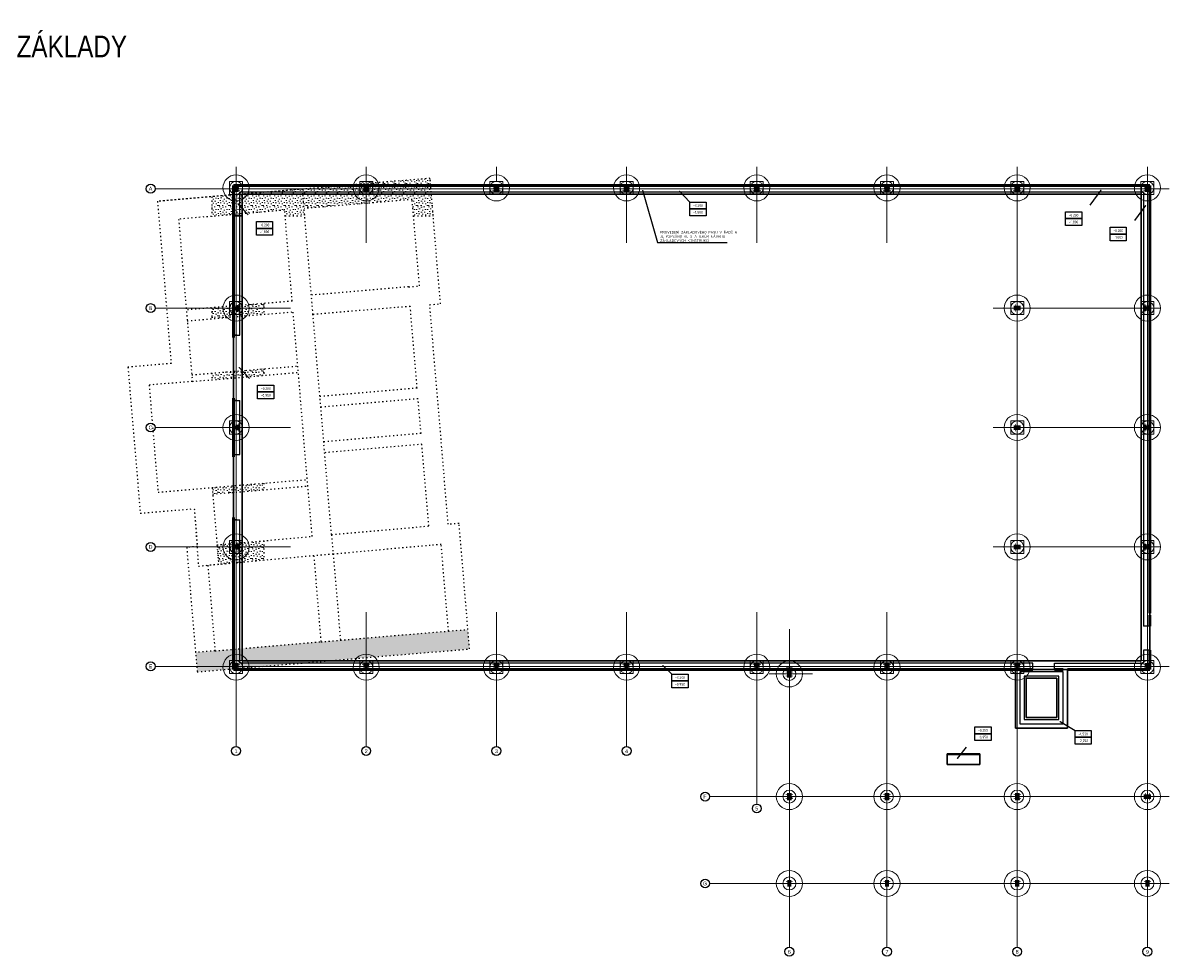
# Model space of a CAD drawing. Header units: millimetres. Extents: x -102634 to 407724, y -68883 to 155589.
# Tile 28 of 80: x 178937 to 231757, y -51825 to -8849. Entities that reach past the tile are written whole.
import ezdxf
from ezdxf.enums import TextEntityAlignment as Align
from ezdxf.lldxf.tags import DXFTag

# ---------------------------------------------------------------- set-up
doc = ezdxf.new("R2010")
doc.units = ezdxf.units.MM
doc.header["$LTSCALE"] = 20
doc.linetypes.add('BOURANI', pattern=[8.89, 2.54, -6.35])
for name, color, linetype, lineweight in [('CKBOURANI', 7, 'BOURANI', 25), ('CKDVERE_ZARUBNE_RAM', 7, 'Continuous', 25), ('CKRASTR', 7, 'DASHDOT', 18), ('CKRASTR_POPIS', 9, 'Continuous', 25), ('CKSTENY_NADROVINOU', 7, 'DASHDOT', 25), ('CKSTENY_PODROVINOU', 7, 'Continuous', 25), ('CKSTENY_REZ', 7, 'Continuous', 50), ('CKTEXTY_MALE', 8, 'Continuous', 18), ('CSPROFILY_OSY', 9, 'DASHDOT', 18), ('CSPROFILY_REZY', 7, 'Continuous', 50), ('srafy', 7, 'Continuous', 18), ('zaklady tence', 2, 'Continuous', 15), ('základy', 5, 'Continuous', 30)]:
    doc.layers.add(name, color=color, linetype=linetype, lineweight=lineweight)
doc.layers.add('CKKOTY_VYS', color=8, linetype='Continuous', lineweight=25, plot=False)
doc.styles.add('Arial', font='arial.ttf', dxfattribs={"width": 0.8})
doc.styles.get("Standard").update_dxf_attribs({"font": 'isocpeur.ttf'})
tags = doc.linetypes.add('DASHDOT', pattern=[25.4, 12.7, -6.35, 0, -6.35]).pattern_tags.tags
tags[10:11] = [DXFTag(74, 4), DXFTag(75, 0), DXFTag(340, '0'), DXFTag(46, 0.0), DXFTag(50, 0.0), DXFTag(44, 0.0), DXFTag(45, 0.0)]
tags[8:9] = [DXFTag(74, 4), DXFTag(75, 0), DXFTag(340, '0'), DXFTag(46, 0.0), DXFTag(50, 0.0), DXFTag(44, 0.0), DXFTag(45, 0.0)]
tags[6:7] = [DXFTag(74, 4), DXFTag(75, 0), DXFTag(340, '0'), DXFTag(46, 0.0), DXFTag(50, 0.0), DXFTag(44, 0.0), DXFTag(45, 0.0)]
tags[4:5] = [DXFTag(74, 4), DXFTag(75, 0), DXFTag(340, '0'), DXFTag(46, 0.0), DXFTag(50, 0.0), DXFTag(44, 0.0), DXFTag(45, 0.0)]
doc.dimstyles.new('CADKON', dxfattribs={"dimscale": 100, "dimtxt": 2.2, "dimasz": 2.5, "dimexe": 1.8, "dimexo": 5, "dimgap": 0.6, "dimtad": 1, "dimtoh": 1, "dimdsep": 46, "dimtxsty": 'Standard', "dimblk": 'OBLIQUE', "dimcen": 0.09, "dimclrd": 256, "dimclre": 256, "dimclrt": 256, "dimadec": 1, "dimazin": 2, "dimtfac": 1, "dimtdec": 4, "dimtofl": 0, "dimtmove": 2, "dimatfit": 3, "dimfxl": 1, "dimtolj": 1, "dimtzin": 0, "dimarcsym": 0})
doc.dimstyles.new('CADKON$7', dxfattribs={"dimscale": 100, "dimtxt": 2.5, "dimasz": 2.5, "dimexe": 1.8, "dimexo": 5, "dimgap": 0.6, "dimtad": 1, "dimrnd": 1, "dimtxsty": 'Standard', "dimblk1": 'OBLIQUE', "dimblk2": 'OBLIQUE', "dimsah": 1, "dimcen": 2.5, "dimadec": 1, "dimazin": 2, "dimtfac": 1, "dimtdec": 4, "dimtix": 1, "dimtmove": 0, "dimatfit": 3, "dimldrblk": 'DOTSMALL', "dimfxl": 5, "dimfxlon": 1, "dimtfill": 1, "dimtolj": 1, "dimarcsym": 0})
pattern_1 = [(0, (20.3, 10.16), (0, 508), [0, -508]), (0, (182.9, 20.3), (0, 508), [0, -508]), (0, (91.44, 132.1), (0, 508), [0, -508]), (0, (203.2, 213.36), (0, 508), [0, -508]), (0, (71.1, 243.84), (0, 508), [0, -508]), (0, (111.76, 365.76), (0, 508), [0, -508]), (0, (40.64, 457.2), (0, 508), [0, -508]), (0, (203.2, 447.04), (0, 508), [0, -508]), (0, (325.1, 467.36), (0, 508), [0, -508]), (0, (386.1, 345.44), (0, 508), [0, -508]), (0, (487.7, 335.3), (0, 508), [0, -508]), (0, (487.7, 152.4), (0, 508), [0, -508]), (0, (396.24, 91.44), (0, 508), [0, -508]), (0, (254, 121.9), (0, 508), [0, -508]), (0, (345.44, 213.36), (0, 508), [0, -508]), (0, (254, 304.8), (0, 508), [0, -508]), (0, (467.36, 20.3), (0, 508), [0, -508])]

# ---------------------------------------------------------------- blocks, each defined once
blk = doc.blocks.new('_OBLIQUE')
at = {"color": 0, "linetype": 'ByBlock', "transparency": 33554687}
blk.add_line((-0.5, -0.5), (0.5, 0.5), dxfattribs=at)
blk = doc.blocks.new('AB2DFOUND_FOOT')
at = {"transparency": 33554687}
blk.add_lwpolyline([(-3, -2.5), (-3, 0), (3, 0), (3, -2.5), (-3, -2.5)], dxfattribs=at)
blk = doc.blocks.new('AB2DFOUND_HEAD')
at = {"transparency": 33554687}
blk.add_lwpolyline([(-3, 0), (-3, 2.5), (3, 2.5), (3, 0), (-3, 0)], dxfattribs=at)
blk = doc.blocks.new('CK_S_EXT_HEAHEA240')
at = {"transparency": 33554687}
for p, q in [((-120, 115), (120, 115)), ((-120, 115), (-120, 103)), ((-120, 103), (-24.75, 103)), ((-3.75, -82), (-3.75, 82)), ((3.75, -82), (3.75, 82)), ((120, 103), (24.75, 103)), ((120, 115), (120, 103)), ((-120, -115), (-120, -103)), ((-120, -103), (-24.75, -103)), ((-120, -115), (120, -115)), ((120, -103), (24.75, -103)), ((120, -115), (120, -103))]:
    blk.add_line(p, q, dxfattribs=at)
for centre, start, end in [((-24.75, 82), 0, 90), ((24.75, 82), 90, 180), ((-24.75, -82), 270, 0), ((24.75, -82), 180, 270)]:
    blk.add_arc(centre, 21, start, end, dxfattribs=at)
blk = doc.blocks.new('CK_S_EXT_HEAHEA200')
at = {"transparency": 33554687}
for p, q in [((-100, 95), (100, 95)), ((-100, 95), (-100, 85)), ((-100, 85), (-21.25, 85)), ((-3.25, -67), (-3.25, 67)), ((3.25, -67), (3.25, 67)), ((100, 85), (21.25, 85)), ((100, 95), (100, 85)), ((-100, -95), (-100, -85)), ((-100, -85), (-21.25, -85)), ((-100, -95), (100, -95)), ((100, -85), (21.25, -85)), ((100, -95), (100, -85))]:
    blk.add_line(p, q, dxfattribs=at)
for centre, start, end in [((-21.25, 67), 0, 90), ((21.25, 67), 90, 180), ((-21.25, -67), 270, 0), ((21.25, -67), 180, 270)]:
    blk.add_arc(centre, 18, start, end, dxfattribs=at)
blk = doc.blocks.new('CK_S_EXT_HEAHEA180')
at = {"transparency": 33554687}
for p, q in [((-90, 85.5), (90, 85.5)), ((-90, 85.5), (-90, 76)), ((-90, 76), (-18, 76)), ((-3, -61), (-3, 61)), ((3, -61), (3, 61)), ((90, 76), (18, 76)), ((90, 85.5), (90, 76)), ((-90, -85.5), (-90, -76)), ((-90, -76), (-18, -76)), ((-90, -85.5), (90, -85.5)), ((90, -76), (18, -76)), ((90, -85.5), (90, -76))]:
    blk.add_line(p, q, dxfattribs=at)
for centre, start, end in [((-18, 61), 0, 90), ((18, 61), 90, 180), ((-18, -61), 270, 0), ((18, -61), 180, 270)]:
    blk.add_arc(centre, 15, start, end, dxfattribs=at)

msp = doc.modelspace()

# ---------------------------------------------------------------- hatches: boundary and pattern name
at = {"layer": 'srafy', "transparency": 33554661}
h = msp.add_hatch(dxfattribs=at)
h.set_pattern_fill('STIPPLE', color=256, scale=20, style=0)
h.set_pattern_definition(pattern_1)
h.paths.add_polyline_path([(196875, -16978), (196939, -17732), (197842, -17732), (197697, -16005), (191817, -16500), (191837, -16732), (191893, -17397)])
h = msp.add_hatch(dxfattribs=at)
h.set_pattern_fill('STIPPLE', color=256, scale=20, style=0)
h.set_pattern_definition(pattern_1)
edge = h.paths.add_edge_path()
edge.add_arc((188757, -16447), 600, 215.9917, 258.463, ccw=False)
edge.add_line((188271, -16799), (187637, -16853))
edge.add_line((187637, -16853), (187637, -17756))
edge.add_line((187637, -17756), (188637, -17672))
edge.add_line((188637, -17672), (188637, -17034))
edge = h.paths.add_edge_path()
edge.add_arc((188757, -16447), 600, 258.463, 270, ccw=False)
edge.add_line((188637, -17034), (188637, -17672))
edge.add_line((188637, -17672), (188757, -17661))
edge.add_line((188757, -17661), (188757, -17047))
edge = h.paths.add_edge_path()
edge.add_line((188757, -17047), (188757, -17661))
edge.add_line((188757, -17661), (188937, -17646))
edge.add_line((188937, -17646), (188937, -17282))
edge.add_line((188937, -17282), (188937, -17019))
edge.add_arc((188757, -16447), 600, 270, 287.4576, ccw=False)
edge = h.paths.add_edge_path(flags=16)
edge.add_arc((188846, -17187), 12.5, 133.4909, 313.4909)
edge.add_arc((188846, -17187), 12.5, 313.4909, 493.4909)
edge = h.paths.add_edge_path()
edge.add_line((188937, -17019), (188937, -17282))
edge.add_line((188937, -17282), (189037, -17387))
edge.add_line((189037, -17387), (189037, -16977))
edge.add_arc((188757, -16447), 600, 287.4576, 297.8181, ccw=False)
edge = h.paths.add_edge_path()
edge.add_line((189037, -16977), (189037, -17387))
edge.add_line((189037, -17387), (189257, -17619))
edge.add_line((189257, -17619), (190996, -17473))
edge.add_line((190996, -17473), (191018, -17732))
edge.add_line((191018, -17732), (191921, -17732))
edge.add_line((191921, -17732), (191893, -17397))
edge.add_line((191893, -17397), (191837, -16732))
edge.add_line((191837, -16732), (189285, -16732))
edge.add_arc((188757, -16447), 600, 297.8181, 331.6406, ccw=False)
h.paths.add_polyline_path([(189037, -17387), (188937, -17282), (188937, -17646), (189037, -17638)])
h.paths.add_polyline_path([(189037, -17387), (189037, -17638), (189257, -17619)])
edge = h.paths.add_edge_path()
edge.add_line((191828, -16632), (190261, -16632))
edge.add_line((190261, -16632), (189294, -16713))
edge.add_arc((188757, -16447), 600, 331.6406, 333.6382, ccw=False)
edge.add_line((189285, -16732), (191837, -16732))
edge.add_line((191837, -16732), (191828, -16632))
h.paths.add_polyline_path([(191828, -16632), (191817, -16500), (190261, -16632)])
h.paths.add_polyline_path([(187541, -17197), (187541, -16867), (187706, -16867), (187706, -17197)], flags=24)
h = msp.add_hatch(dxfattribs=at)
h.set_pattern_fill('STIPPLE', color=256, scale=20, style=0)
h.set_pattern_definition(pattern_1)
edge = h.paths.add_edge_path()
edge.add_line((189074, -16732), (188937, -16743))
edge.add_line((188937, -16743), (188937, -17019))
edge.add_arc((188757, -16447), 600, 287.4576, 297.8181)
edge.add_arc((188757, -16447), 600, 297.8181, 331.6406)
edge.add_line((189285, -16732), (189074, -16732))
edge = h.paths.add_edge_path()
edge.add_line((188937, -17019), (188937, -16743))
edge.add_line((188937, -16743), (188757, -16758))
edge.add_line((188757, -16758), (188757, -17047))
edge.add_arc((188757, -16447), 600, 270, 287.4576)
edge = h.paths.add_edge_path()
edge.add_line((188757, -16758), (188637, -16768))
edge.add_line((188637, -16768), (188637, -17034))
edge.add_arc((188757, -16447), 600, 258.463, 270)
edge.add_line((188757, -17047), (188757, -16758))
edge = h.paths.add_edge_path()
edge.add_line((188637, -16768), (188271, -16799))
edge.add_arc((188757, -16447), 600, 215.9917, 258.463)
edge.add_line((188637, -17034), (188637, -16768))
h = msp.add_hatch(dxfattribs=at)
h.set_pattern_fill('STIPPLE', color=256, scale=20, style=0)
h.set_pattern_definition(pattern_1)
h.paths.add_polyline_path([(190037, -21769), (187637, -21971), (187637, -22472), (190037, -22270)])
h = msp.add_hatch(dxfattribs=at)
h.set_pattern_fill('STIPPLE', color=256, scale=20, style=0)
h.set_pattern_definition(pattern_1)
h.paths.add_polyline_path([(187637, -24981), (187637, -25282), (190037, -25080), (190037, -24779)])
h = msp.add_hatch(dxfattribs=at)
h.set_pattern_fill('STIPPLE', color=256, scale=20, style=0)
h.set_pattern_definition(pattern_1)
h.paths.add_polyline_path([(190037, -30348), (190037, -30047), (187657, -30248), (187682, -30547)])
h.paths.add_polyline_path([(190037, -32696), (187881, -32889), (187682, -30547), (187657, -30248), (187954, -33783), (187955, -33786), (190037, -33600)])
h = msp.add_hatch(dxfattribs=at)
h.set_pattern_fill('STIPPLE', color=256, scale=20, style=0)
h.set_pattern_definition(pattern_1)
h.paths.add_polyline_path([(192673, -37357), (192673, -37352), (187788, -37764), (186891, -37839), (186967, -38736), (199522, -37678), (199447, -36782), (198550, -36857), (193569, -37277)])

# ---------------------------------------------------------------- linework, layer by layer
at = {"layer": 'CKBOURANI'}
for p, q in [((187637, -16853), (187637, -17756)), ((190996, -17473), (186113, -17884)), ((186113, -17884), (186743, -25358)), ((191349, -21658), (190996, -17473)), ((191018, -17732), (191921, -17732)), ((196939, -17732), (197842, -17732)), ((196713, -21005), (192229, -21383)), ((191349, -21658), (186466, -22069)), ((186508, -22568), (191391, -22156)), ((187637, -21971), (187637, -22472)), ((190037, -21769), (190037, -22270)), ((192264, -32497), (191391, -22156)), ((196788, -21902), (192305, -22280)), ((197102, -25664), (196788, -21902)), ((186718, -25059), (191601, -24647)), ((190037, -24779), (190037, -25080)), ((186743, -25358), (191627, -24946)), ((187637, -24981), (187637, -25282)), ((186743, -25358), (184750, -25526)), ((184750, -25526), (185166, -30458)), ((197102, -25664), (192620, -26053)), ((197145, -26162), (192663, -26551)), ((197284, -27756), (197145, -26162)), ((197284, -27756), (192802, -28145)), ((197327, -28254), (192845, -28644)), ((187657, -30248), (192043, -29878)), ((190037, -30047), (190037, -30348)), ((185166, -30458), (187657, -30248)), ((187657, -30248), (187881, -32889)), ((187682, -30547), (192068, -30177)), ((187881, -32889), (192264, -32497)), ((190037, -32696), (190037, -33600)), ((193160, -32417), (193569, -37277)), ((197711, -32914), (193236, -33314)), ((193236, -33314), (187950, -33786)), ((192339, -33394), (192673, -37357)), ((198550, -36857), (199447, -36782)), ((192673, -37357), (193569, -37277)), ((187788, -37764), (186891, -37839))]:
    msp.add_line(p, q, dxfattribs=at)
msp.add_lwpolyline([(184344, -31430), (186835, -31221), (186982, -32964), (186484, -33006), (186967, -38736), (199522, -37678), (199035, -31899), (198537, -31941), (197685, -21827), (198183, -21785), (197697, -16005), (185141, -17063), (185771, -24536), (183778, -24704)], close=True, dxfattribs=at)
for points in [[(191837, -16732), (191817, -16500), (185141, -17063), (185771, -24536), (183778, -24704), (184344, -31430), (186835, -31221), (187024, -33865), (189037, -33686)], [(192305, -22280), (191837, -16732)], [(196713, -21005), (197211, -20963), (196875, -16978), (191893, -17397)], [(190996, -17473), (186113, -17884), (186743, -25358), (184750, -25526), (185166, -30458), (187657, -30248), (187955, -33786), (187456, -33828), (187788, -37764), (192673, -37352)], [(193160, -32417), (192305, -22280)], [(193160, -32417), (197640, -32016), (197323, -28255)], [(193569, -37277), (198550, -36857), (198214, -32871), (197716, -32913)]]:
    msp.add_lwpolyline(points, dxfattribs=at)
at = {"layer": 'CKDVERE_ZARUBNE_RAM'}
for p, q in [((188797, -23232), (188647, -23232)), ((188797, -26232), (188647, -26232)), ((188797, -31732), (188647, -31732))]:
    msp.add_line(p, q, dxfattribs=at)
at = {"layer": 'CKRASTR'}
for p, q in [((188757, -42174), (188757, -15482)), ((194757, -18982), (194757, -15482)), ((200757, -16147), (200757, -15482)), ((206757, -18982), (206757, -15482)), ((212757, -18982), (212757, -15482)), ((218757, -18982), (218757, -15482)), ((224757, -51417), (224757, -15482)), ((230757, -51417), (230757, -15482)), ((185027, -16482), (231757, -16482)), ((185027, -21982), (191264, -21982)), ((223654, -21982), (231380, -21982)), ((185027, -27482), (191264, -27482)), ((223654, -27482), (231380, -27482)), ((185027, -32982), (191264, -32982)), ((223654, -32982), (231380, -32982)), ((194757, -42174), (194757, -35982)), ((200757, -42174), (200757, -35982)), ((206757, -42174), (206757, -35982)), ((212757, -44823), (212757, -35982)), ((218757, -51417), (218757, -35982)), ((214257, -51417), (214257, -36774)), ((185027, -38482), (231757, -38482)), ((213327, -38832), (215323, -38832)), ((210583, -44482), (231757, -44482)), ((210583, -48482), (231757, -48482))]:
    msp.add_line(p, q, dxfattribs=at)
at = {"layer": 'CKRASTR_POPIS'}
for centre in [(184823, -16482), (184823, -21982), (184823, -27482), (184823, -32982), (184823, -38482), (188757, -42378), (194757, -42378), (200757, -42378), (206757, -42378), (210379, -44482), (212757, -45027), (210379, -48482), (214257, -51621), (218757, -51621), (224757, -51621), (230757, -51621)]:
    msp.add_circle(centre, 204, dxfattribs=at)
at = {"layer": 'CKSTENY_NADROVINOU'}
for p, q in [((188937, -16632), (230577, -16632)), ((188937, -23232), (188937, -16632)), ((230577, -16632), (230577, -36632)), ((188637, -23232), (188937, -23232)), ((188637, -26232), (188937, -26232)), ((188937, -28732), (188937, -26232)), ((188637, -28732), (188937, -28732)), ((188637, -31732), (188937, -31732)), ((188937, -38332), (188937, -31732)), ((230877, -36632), (230577, -36632)), ((230877, -37732), (230577, -37732)), ((230577, -37732), (230577, -38332)), ((225477, -38332), (188937, -38332)), ((225477, -38632), (225477, -38332)), ((226477, -38332), (230577, -38332)), ((226477, -38632), (226477, -38332)), ((224877, -38732), (224877, -41132)), ((226877, -38732), (224877, -38732)), ((225077, -38932), (225077, -40932)), ((226677, -38932), (225077, -38932)), ((226477, -38632), (225477, -38632)), ((226677, -40932), (226677, -38932)), ((226877, -41132), (226877, -38732)), ((224877, -41132), (226877, -41132)), ((225077, -40932), (226677, -40932)), ((221537, -42537), (223037, -42537))]:
    msp.add_line(p, q, dxfattribs=at)
at = {"layer": 'CKSTENY_PODROVINOU'}
for p, q in [((230877, -36132), (230877, -36032)), ((214367, -44577), (214367, -44477))]:
    msp.add_line(p, q, dxfattribs=at)
at = {"layer": 'CKSTENY_PODROVINOU', "color": 0, "linetype": 'Continuous'}
for p, q in [((226877, -38632), (227077, -38632)), ((224777, -44577), (224877, -44577))]:
    msp.add_line(p, q, dxfattribs=at)
at = {"layer": 'CKSTENY_REZ'}
for p, q in [((230877, -16332), (188637, -16332)), ((188637, -16332), (188637, -23332)), ((230877, -36032), (230877, -16332)), ((188637, -26132), (188637, -28832)), ((188637, -31632), (188637, -38632)), ((230877, -36632), (230877, -36132)), ((230877, -38632), (230877, -37732)), ((188637, -38632), (225477, -38632)), ((226477, -38632), (226877, -38632)), ((227077, -38632), (230877, -38632))]:
    msp.add_line(p, q, dxfattribs=at)
at = {"layer": 'CSPROFILY_OSY'}
for p, q in [((188757, -16287), (188757, -16572)), ((194757, -16287), (194757, -16572)), ((200757, -16287), (200757, -16572)), ((206757, -16287), (206757, -16572)), ((212757, -16287), (212757, -16572)), ((218757, -16287), (218757, -16572)), ((224757, -16287), (224757, -16572)), ((230757, -16287), (230757, -16572)), ((188887, -16447), (188627, -16447)), ((194887, -16447), (194627, -16447)), ((200887, -16447), (200627, -16447)), ((206887, -16447), (206627, -16447)), ((212887, -16447), (212627, -16447)), ((218887, -16447), (218627, -16447)), ((224887, -16447), (224627, -16447)), ((230887, -16447), (230627, -16447)), ((188632, -21982), (188882, -21982)), ((188757, -21852), (188757, -22112)), ((224862, -21982), (224652, -21982)), ((224757, -22092), (224757, -21872)), ((230632, -21982), (230882, -21982)), ((230757, -21852), (230757, -22112)), ((188757, -27352), (188757, -27612)), ((224757, -27592), (224757, -27372)), ((230757, -27352), (230757, -27612)), ((188632, -27482), (188882, -27482)), ((224862, -27482), (224652, -27482)), ((230632, -27482), (230882, -27482)), ((188632, -32982), (188882, -32982)), ((188757, -32852), (188757, -33112)), ((224862, -32982), (224652, -32982)), ((224757, -33092), (224757, -32872)), ((230632, -32982), (230882, -32982)), ((230757, -32852), (230757, -33112)), ((188887, -38517), (188627, -38517)), ((188757, -38392), (188757, -38642)), ((194887, -38517), (194627, -38517)), ((194757, -38392), (194757, -38642)), ((200887, -38517), (200627, -38517)), ((200757, -38392), (200757, -38642)), ((206887, -38517), (206627, -38517)), ((206757, -38392), (206757, -38642)), ((212887, -38517), (212627, -38517)), ((212757, -38392), (212757, -38642)), ((218887, -38517), (218627, -38517)), ((218757, -38392), (218757, -38642)), ((224887, -38517), (224627, -38517)), ((224757, -38392), (224757, -38642)), ((230887, -38517), (230627, -38517)), ((230757, -38392), (230757, -38642)), ((214147, -38832), (214367, -38832)), ((214257, -38937), (214257, -38727)), ((214147, -44482), (214367, -44482)), ((214257, -44587), (214257, -44377)), ((218647, -44482), (218867, -44482)), ((218757, -44587), (218757, -44377)), ((224647, -44482), (224867, -44482)), ((224757, -44587), (224757, -44377)), ((230862, -44482), (230652, -44482)), ((230757, -44592), (230757, -44372)), ((214257, -48577), (214257, -48386)), ((218657, -48482), (218857, -48482)), ((218757, -48577), (218757, -48386)), ((224657, -48482), (224857, -48482)), ((224757, -48577), (224757, -48386)), ((230657, -48482), (230857, -48482)), ((230757, -48577), (230757, -48386))]:
    msp.add_line(p, q, dxfattribs=at)
at = {"layer": 'zaklady tence'}
for points in [[(188457, -16147), (189057, -16147), (189057, -16747), (188457, -16747)], [(194457, -16147), (195057, -16147), (195057, -16747), (194457, -16747)], [(200457, -16147), (201057, -16147), (201057, -16747), (200457, -16747)], [(206457, -16147), (207057, -16147), (207057, -16747), (206457, -16747)], [(212457, -16147), (213057, -16147), (213057, -16747), (212457, -16747)], [(218457, -16147), (219057, -16147), (219057, -16747), (218457, -16747)], [(224457, -16147), (225057, -16147), (225057, -16747), (224457, -16747)], [(230457, -16147), (231057, -16147), (231057, -16747), (230457, -16747)], [(188457, -21682), (189057, -21682), (189057, -22282), (188457, -22282)], [(224457, -21682), (225057, -21682), (225057, -22282), (224457, -22282)], [(230457, -21682), (231057, -21682), (231057, -22282), (230457, -22282)], [(188457, -27182), (189057, -27182), (189057, -27782), (188457, -27782)], [(224457, -27182), (225057, -27182), (225057, -27782), (224457, -27782)], [(230457, -27182), (231057, -27182), (231057, -27782), (230457, -27782)], [(188457, -32682), (189057, -32682), (189057, -33282), (188457, -33282)], [(224457, -32682), (225057, -32682), (225057, -33282), (224457, -33282)], [(230457, -32682), (231057, -32682), (231057, -33282), (230457, -33282)], [(188457, -38217), (189057, -38217), (189057, -38817), (188457, -38817)], [(194457, -38217), (195057, -38217), (195057, -38817), (194457, -38817)], [(200457, -38217), (201057, -38217), (201057, -38817), (200457, -38817)], [(206457, -38217), (207057, -38217), (207057, -38817), (206457, -38817)], [(212457, -38217), (213057, -38217), (213057, -38817), (212457, -38817)], [(218457, -38217), (219057, -38217), (219057, -38817), (218457, -38817)], [(224457, -38217), (225057, -38217), (225057, -38817), (224457, -38817)], [(230457, -38217), (231057, -38217), (231057, -38817), (230457, -38817)]]:
    msp.add_lwpolyline(points, close=True, dxfattribs=at)
for centre, radius in [((188757, -16447), 600), ((188757, -16447), 300), ((194757, -16447), 600), ((194757, -16447), 300), ((200757, -16447), 600), ((200757, -16447), 300), ((206757, -16447), 600), ((206757, -16447), 300), ((212757, -16447), 600), ((212757, -16447), 300), ((218757, -16447), 600), ((218757, -16447), 300), ((224757, -16447), 600), ((224757, -16447), 300), ((230757, -16447), 600), ((230757, -16447), 300), ((188757, -21982), 600), ((224757, -21982), 600), ((230757, -21982), 600), ((188757, -21982), 300), ((224757, -21982), 300), ((230757, -21982), 300), ((188757, -27482), 600), ((224757, -27482), 600), ((230757, -27482), 600), ((188757, -27482), 300), ((224757, -27482), 300), ((230757, -27482), 300), ((188757, -32982), 600), ((188757, -32982), 300), ((224757, -32982), 600), ((224757, -32982), 300), ((230757, -32982), 600), ((230757, -32982), 300), ((188757, -38517), 600), ((194757, -38517), 600), ((200757, -38517), 600), ((206757, -38517), 600), ((212757, -38517), 600), ((218757, -38517), 600), ((224757, -38517), 600), ((230757, -38517), 600), ((188757, -38517), 300), ((194757, -38517), 300), ((200757, -38517), 300), ((206757, -38517), 300), ((212757, -38517), 300), ((214257, -38832), 600), ((214257, -38832), 300), ((218757, -38517), 300), ((224757, -38517), 300), ((230757, -38517), 300), ((214257, -44482), 600), ((214257, -44482), 300), ((218757, -44482), 600), ((218757, -44482), 300), ((224757, -44482), 600), ((224757, -44482), 300), ((230757, -44482), 600), ((230757, -44482), 300), ((214257, -48482), 600), ((218757, -48482), 600), ((224757, -48482), 600), ((230757, -48482), 600), ((214257, -48482), 300), ((218757, -48482), 300), ((224757, -48482), 300), ((230757, -48482), 300)]:
    msp.add_circle(centre, radius, dxfattribs=at)
at = {"layer": 'základy'}
for p, q in [((188637, -38632), (188637, -16332)), ((188637, -16332), (230877, -16332)), ((188637, -16332), (188637, -16732)), ((230477, -16732), (230477, -16332)), ((230877, -16332), (230877, -38632)), ((189037, -38232), (189037, -16732)), ((189037, -16732), (230477, -16732)), ((230477, -16732), (230477, -38232)), ((189037, -17732), (188637, -17732)), ((189037, -38232), (230477, -38232)), ((188637, -38632), (230877, -38632)), ((224677, -38632), (224677, -41332)), ((225177, -39032), (225177, -40832)), ((226577, -39032), (225177, -39032)), ((226577, -40832), (226577, -39032)), ((227077, -41332), (227077, -38632)), ((225177, -40832), (226577, -40832)), ((224677, -41332), (227077, -41332)), ((221537, -43007), (221537, -42507)), ((223037, -42507), (221537, -42507)), ((223037, -43007), (223037, -42507)), ((221537, -43007), (223037, -43007))]:
    msp.add_line(p, q, dxfattribs=at)

# ---------------------------------------------------------------- block references
at = {"layer": 'CKKOTY_VYS'}
ref = msp.add_blockref('AB2DFOUND_HEAD', (210047, -17413), dxfattribs=dict(at, xscale=125, yscale=125, zscale=125))
ref.add_attrib('HEIGHT', '-0.200', dxfattribs={"height": 125, "width": 0.8}).set_placement((210047, -17257), align=Align.MIDDLE_CENTER)
ref = msp.add_blockref('AB2DFOUND_FOOT', (210047, -17413), dxfattribs=dict(at, xscale=125, yscale=125, zscale=125))
ref.add_attrib('HEIGHT', '-1,800', dxfattribs={"height": 125, "width": 0.8}).set_placement((210047, -17569), align=Align.MIDDLE_CENTER)
ref = msp.add_blockref('AB2DFOUND_HEAD', (227354, -17860), dxfattribs=dict(at, xscale=125, yscale=125, zscale=125))
ref.add_attrib('HEIGHT', '-0.200', dxfattribs={"height": 125, "width": 0.8}).set_placement((227354, -17704), align=Align.MIDDLE_CENTER)
ref = msp.add_blockref('AB2DFOUND_FOOT', (227354, -17860), dxfattribs=dict(at, xscale=125, yscale=125, zscale=125))
ref.add_attrib('HEIGHT', '-1,800', dxfattribs={"height": 125, "width": 0.8}).set_placement((227354, -18016), align=Align.MIDDLE_CENTER)
ref = msp.add_blockref('AB2DFOUND_HEAD', (190071, -18312), dxfattribs=dict(at, xscale=125, yscale=125, zscale=125))
ref.add_attrib('HEIGHT', '-0.200', dxfattribs={"height": 125, "width": 0.8}).set_placement((190071, -18156), align=Align.MIDDLE_CENTER)
ref = msp.add_blockref('AB2DFOUND_FOOT', (190071, -18312), dxfattribs=dict(at, xscale=125, yscale=125, zscale=125))
ref.add_attrib('HEIGHT', '-1,800', dxfattribs={"height": 125, "width": 0.8}).set_placement((190071, -18468), align=Align.MIDDLE_CENTER)
ref = msp.add_blockref('AB2DFOUND_HEAD', (229410, -18571), dxfattribs=dict(at, xscale=125, yscale=125, zscale=125))
ref.add_attrib('HEIGHT', '-0.200', dxfattribs={"height": 125, "width": 0.8}).set_placement((229410, -18414), align=Align.MIDDLE_CENTER)
ref = msp.add_blockref('AB2DFOUND_FOOT', (229410, -18571), dxfattribs=dict(at, xscale=125, yscale=125, zscale=125))
ref.add_attrib('HEIGHT', '-1.000', dxfattribs={"height": 125, "width": 0.8}).set_placement((229410, -18727), align=Align.MIDDLE_CENTER)
ref = msp.add_blockref('AB2DFOUND_HEAD', (190130, -25842), dxfattribs=dict(at, xscale=125, yscale=125, zscale=125))
ref.add_attrib('HEIGHT', '-0.200', dxfattribs={"height": 125, "width": 0.8}).set_placement((190130, -25686), align=Align.MIDDLE_CENTER)
ref = msp.add_blockref('AB2DFOUND_FOOT', (190130, -25842), dxfattribs=dict(at, xscale=125, yscale=125, zscale=125))
ref.add_attrib('HEIGHT', '-0,950', dxfattribs={"height": 125, "width": 0.8}).set_placement((190130, -25999), align=Align.MIDDLE_CENTER)
ref = msp.add_blockref('AB2DFOUND_HEAD', (209217, -39152), dxfattribs=dict(at, xscale=125, yscale=125, zscale=125))
ref.add_attrib('HEIGHT', '-0.200', dxfattribs={"height": 125, "width": 0.8}).set_placement((209217, -38996), align=Align.MIDDLE_CENTER)
ref = msp.add_blockref('AB2DFOUND_FOOT', (209217, -39152), dxfattribs=dict(at, xscale=125, yscale=125, zscale=125))
ref.add_attrib('HEIGHT', '-0,950', dxfattribs={"height": 125, "width": 0.8}).set_placement((209217, -39308), align=Align.MIDDLE_CENTER)
ref = msp.add_blockref('AB2DFOUND_HEAD', (223176, -41583), dxfattribs=dict(at, xscale=125, yscale=125, zscale=125))
ref.add_attrib('HEIGHT', '-0.250', dxfattribs={"height": 125, "width": 0.8}).set_placement((223176, -41427), align=Align.MIDDLE_CENTER)
ref = msp.add_blockref('AB2DFOUND_FOOT', (223176, -41583), dxfattribs=dict(at, xscale=125, yscale=125, zscale=125))
ref.add_attrib('HEIGHT', '-0,950', dxfattribs={"height": 125, "width": 0.8}).set_placement((223176, -41740), align=Align.MIDDLE_CENTER)
ref = msp.add_blockref('AB2DFOUND_HEAD', (227798, -41751), dxfattribs=dict(at, xscale=125, yscale=125, zscale=125))
ref.add_attrib('HEIGHT', '-1,550', dxfattribs={"height": 125, "width": 0.8}).set_placement((227798, -41595), align=Align.MIDDLE_CENTER)
ref = msp.add_blockref('AB2DFOUND_FOOT', (227798, -41751), dxfattribs=dict(at, xscale=125, yscale=125, zscale=125))
ref.add_attrib('HEIGHT', '-2,250', dxfattribs={"height": 125, "width": 0.8}).set_placement((227798, -41907), align=Align.MIDDLE_CENTER)
at = {"layer": 'CSPROFILY_REZY'}
for name, p, rotation in [('CK_S_EXT_HEAHEA240', (188757, -16447), 180), ('CK_S_EXT_HEAHEA240', (194757, -16447), 180), ('CK_S_EXT_HEAHEA240', (200757, -16447), 180), ('CK_S_EXT_HEAHEA240', (206757, -16447), 180), ('CK_S_EXT_HEAHEA240', (212757, -16447), 180), ('CK_S_EXT_HEAHEA240', (218757, -16447), 180), ('CK_S_EXT_HEAHEA240', (224757, -16447), 180), ('CK_S_EXT_HEAHEA240', (230757, -16447), 180), ('CK_S_EXT_HEAHEA240', (188757, -21982), 270), ('CK_S_EXT_HEAHEA200', (224757, -21982), 90), ('CK_S_EXT_HEAHEA240', (230757, -21982), 270), ('CK_S_EXT_HEAHEA240', (188757, -27482), 270), ('CK_S_EXT_HEAHEA200', (224757, -27482), 90), ('CK_S_EXT_HEAHEA240', (230757, -27482), 270), ('CK_S_EXT_HEAHEA240', (188757, -32982), 270), ('CK_S_EXT_HEAHEA200', (224757, -32982), 90), ('CK_S_EXT_HEAHEA240', (230757, -32982), 270), ('CK_S_EXT_HEAHEA240', (188757, -38517), 180), ('CK_S_EXT_HEAHEA240', (194757, -38517), 180), ('CK_S_EXT_HEAHEA240', (200757, -38517), 180), ('CK_S_EXT_HEAHEA240', (206757, -38517), 180), ('CK_S_EXT_HEAHEA240', (212757, -38517), 180), ('CK_S_EXT_HEAHEA240', (218757, -38517), 180), ('CK_S_EXT_HEAHEA240', (224757, -38517), 180), ('CK_S_EXT_HEAHEA240', (230757, -38517), 180), ('CK_S_EXT_HEAHEA200', (230757, -44482), 90)]:
    msp.add_blockref(name, p, dxfattribs=dict(at, rotation=rotation))
for name, p in [('CK_S_EXT_HEAHEA200', (214257, -38832)), ('CK_S_EXT_HEAHEA200', (214257, -44482)), ('CK_S_EXT_HEAHEA200', (218757, -44482)), ('CK_S_EXT_HEAHEA200', (224757, -44482)), ('CK_S_EXT_HEAHEA180', (214257, -48482)), ('CK_S_EXT_HEAHEA180', (218757, -48482)), ('CK_S_EXT_HEAHEA180', (224757, -48482)), ('CK_S_EXT_HEAHEA180', (230757, -48482))]:
    msp.add_blockref(name, p, dxfattribs=at)

# ---------------------------------------------------------------- texts
at = {"layer": 'CKRASTR_POPIS', "style": 'Arial', "width": 0.8}
for s, height, p in [('ZÁKLADY', 1000, (181190, -9802)), ('A', 175, (184819, -16482)), ('B', 175, (184819, -21982)), ('C', 175, (184819, -27482)), ('D', 175, (184819, -32982)), ('E', 175, (184819, -38482)), ('1', 175, (188757, -42387)), ('2', 175, (194757, -42387)), ('3', 175, (200757, -42387)), ('4', 175, (206757, -42387)), ('F', 175, (210368, -44482)), ('5', 175, (212757, -45035)), ('G', 175, (210368, -48482)), ('6', 175, (214257, -51630)), ('7', 175, (218757, -51630)), ('8', 175, (224757, -51630)), ('9', 175, (230757, -51630))]:
    msp.add_text(s, height=height, dxfattribs=at).set_placement(p, align=Align.MIDDLE)
at = {"layer": 'CKTEXTY_MALE', "insert": (208305, -18932), "char_height": 115, "attachment_point": 7}
msp.add_mtext('PROVEDENÍ ZÁKLADOVÉHO PASU V ŘADĚ A\\PJE POPSÁNO VE STATICKÉM NÁVRHU\\PZÁKLADOVÝCH KONSTRUKCÍ', dxfattribs=at)

# ---------------------------------------------------------------- leaders
at = {"layer": 'CKKOTY_VYS'}
for points in [[(209197, -16600), (209672, -17101)], [(228609, -16552), (228104, -17235)], [(188846, -17187), (189321, -17687)], [(230664, -17263), (230160, -17946)], [(188905, -24717), (189380, -25217)], [(208428, -38440), (208842, -38839)], [(226734, -41027), (227423, -41438)], [(222011, -42724), (222426, -42208)]]:
    msp.add_leader(points, dimstyle='CADKON', override={"dimscale": 50, "dimasz": 1, "dimldrblk": 'Dot'}, dxfattribs=at)
at = {"layer": 'CKTEXTY_MALE', "annotation_type": 0, "has_hookline": 1, "hookline_direction": 0, "text_width": 3082}
msp.add_leader([(207483, -16551), (208175, -18962), (208275, -18962)], dimstyle='CADKON$7', override={"dimscale": 50, "dimtxt": 2.3, "dimasz": 2, "dimfxl": 1, "dimfxlon": 0}, dxfattribs=at)

doc.saveas('drawing.dxf')
